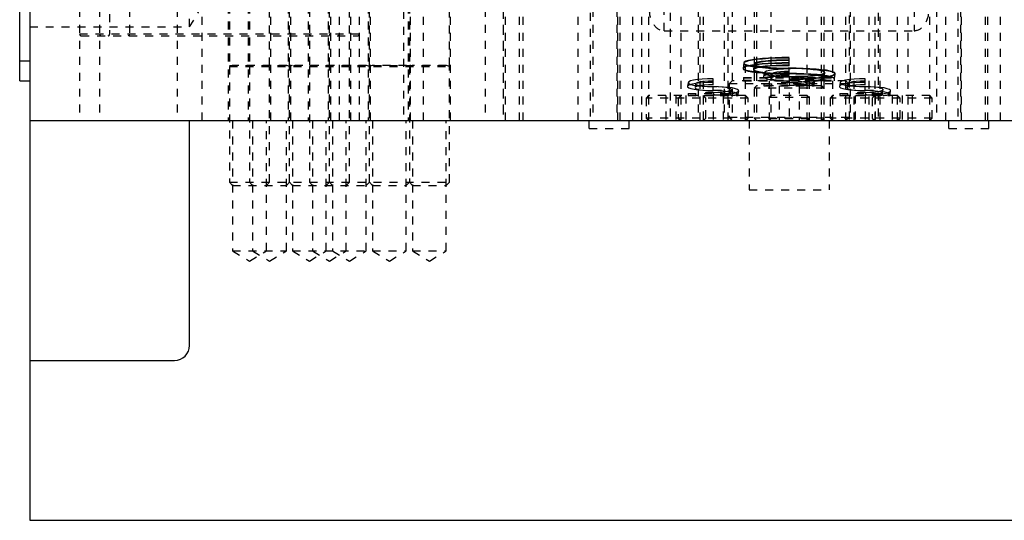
# Model space of a CAD drawing. Header units: inches. Extents: x 1772 to 2706, y -534 to -52.
# Tile 71 of 256: x 1933.16 to 1945.48, y -531.47 to -525.2. Entities that reach past the tile are written whole.
import ezdxf

# ---------------------------------------------------------------- set-up
doc = ezdxf.new("R2010")
doc.units = ezdxf.units.IN
doc.header["$LTSCALE"] = 0.5
doc.header["$MEASUREMENT"] = 0
doc.linetypes.add('HIDDEN', pattern=[0.225, 0.15, -0.075])
doc.layers.add('SID-M-H', color=4, linetype='HIDDEN')
doc.layers.add('SID-M-S', color=105, linetype='Continuous')

msp = doc.modelspace()

# ---------------------------------------------------------------- linework, layer by layer
at = {"layer": 'SID-M-H'}
for p, q in [((1934.53362, -520.46628), (1934.53362, -525.38378)), ((1936.53362, -525.77667), (1936.53362, -520.46628)), ((1936.78362, -520.46628), (1936.78362, -525.77667)), ((1934.28362, -520.73628), (1934.28362, -525.38378)), ((1937.03362, -525.77667), (1937.03362, -520.73628)), ((1940.29612, -521.71628), (1940.29612, -526.46628)), ((1940.67112, -526.46628), (1940.67112, -521.71628)), ((1941.29612, -521.71628), (1941.29612, -526.46628)), ((1941.67112, -526.46628), (1941.67112, -521.71628)), ((1943.89612, -521.71628), (1943.89612, -526.46628)), ((1944.27112, -526.46628), (1944.27112, -521.71628)), ((1944.89612, -521.71628), (1944.89612, -526.46628)), ((1945.27112, -526.46628), (1945.27112, -521.71628)), ((1940.13987, -522.96628), (1940.13987, -526.46628)), ((1940.82737, -526.46628), (1940.82737, -522.96628)), ((1941.02487, -522.96628), (1941.02487, -526.46628)), ((1941.42737, -522.96628), (1941.42737, -526.46628)), ((1941.71237, -526.46628), (1941.71237, -522.96628)), ((1942.23987, -526.46628), (1942.23987, -522.96628)), ((1943.32737, -522.96628), (1943.32737, -526.46628)), ((1943.85487, -522.96628), (1943.85487, -526.46628)), ((1944.13987, -526.46628), (1944.13987, -522.96628)), ((1944.54237, -526.46628), (1944.54237, -522.96628)), ((1944.73987, -522.96628), (1944.73987, -526.46628)), ((1945.42737, -526.46628), (1945.42737, -522.96628)), ((1933.90862, -523.46628), (1933.90862, -526.46628)), ((1934.15862, -523.46628), (1934.15862, -526.46628)), ((1935.12737, -523.46628), (1935.12737, -526.46628)), ((1935.43987, -526.46628), (1935.43987, -523.46628)), ((1937.15862, -526.46628), (1937.15862, -523.46628)), ((1937.40862, -526.46628), (1937.40862, -523.46628)), ((1938.98012, -523.46628), (1938.98012, -526.46628)), ((1939.20812, -523.46628), (1939.20812, -526.46628)), ((1939.23712, -526.46628), (1939.23712, -523.46628)), ((1939.40912, -526.46628), (1939.40912, -523.46628)), ((1940.32737, -523.46628), (1940.32737, -526.46628)), ((1940.62737, -523.46628), (1940.62737, -526.46628)), ((1940.63987, -526.46628), (1940.63987, -523.46628)), ((1940.93987, -526.46628), (1940.93987, -523.46628)), ((1941.22112, -525.34128), (1941.22112, -523.46628)), ((1941.64612, -523.46628), (1941.64612, -526.46628)), ((1941.97112, -523.46628), (1941.97112, -526.46628)), ((1942.02112, -526.46628), (1942.02112, -523.46628)), ((1942.07267, -523.46628), (1942.07267, -526.46628)), ((1942.34612, -523.46628), (1942.34612, -526.46628)), ((1942.37737, -523.46628), (1942.37737, -526.46628)), ((1942.55707, -523.46628), (1942.55707, -526.46628)), ((1943.01017, -526.46628), (1943.01017, -523.46628)), ((1943.18987, -526.46628), (1943.18987, -523.46628)), ((1943.22112, -526.46628), (1943.22112, -523.46628)), ((1943.49457, -526.46628), (1943.49457, -523.46628)), ((1943.54612, -523.46628), (1943.54612, -526.46628)), ((1943.59612, -526.46628), (1943.59612, -523.46628)), ((1943.92112, -526.46628), (1943.92112, -523.46628)), ((1944.34612, -523.46628), (1944.34612, -525.34128)), ((1944.62737, -523.46628), (1944.62737, -526.46628)), ((1944.92737, -523.46628), (1944.92737, -526.46628)), ((1944.93987, -526.46628), (1944.93987, -523.46628)), ((1945.23987, -526.46628), (1945.23987, -523.46628)), ((1935.76812, -524.02628), (1935.76812, -526.46628)), ((1935.78362, -524.02628), (1935.78362, -525.77667)), ((1936.01812, -524.02628), (1936.01812, -526.46628)), ((1936.03362, -524.02628), (1936.03362, -525.77667)), ((1936.28362, -525.77667), (1936.28362, -524.02628)), ((1936.29912, -526.46628), (1936.29912, -524.02628)), ((1936.51812, -524.02628), (1936.51812, -526.46628)), ((1936.54912, -526.46628), (1936.54912, -524.02628)), ((1936.76812, -524.02628), (1936.76812, -526.46628)), ((1937.01812, -524.02628), (1937.01812, -526.46628)), ((1937.04912, -526.46628), (1937.04912, -524.02628)), ((1937.28362, -525.77667), (1937.28362, -524.02628)), ((1937.29912, -526.46628), (1937.29912, -524.02628)), ((1937.51812, -524.02628), (1937.51812, -526.46628)), ((1937.53362, -525.77667), (1937.53362, -524.02628)), ((1937.54912, -526.46628), (1937.54912, -524.02628)), ((1937.95862, -524.09128), (1937.95862, -526.46628)), ((1938.01812, -524.02628), (1938.01812, -526.46628)), ((1938.03362, -524.02628), (1938.03362, -525.77667)), ((1938.04912, -526.46628), (1938.04912, -524.02628)), ((1938.20862, -526.46628), (1938.20862, -524.09128)), ((1938.53362, -525.77667), (1938.53362, -524.02628)), ((1938.54912, -526.46628), (1938.54912, -524.02628)), ((1939.20862, -524.09128), (1939.20862, -526.46628)), ((1939.45862, -526.46628), (1939.45862, -524.09128)), ((1935.28362, -525.29438), (1935.28362, -524.63818)), ((1935.28362, -525.29438), (1935.48076, -524.96628)), ((1943.53362, -525.15028), (1943.53362, -526.46628)), ((1943.78362, -526.46628), (1943.78362, -525.15028)), ((1933.28362, -525.29438), (1935.28362, -525.29438)), ((1937.40862, -525.38378), (1933.90862, -525.38378)), ((1933.92862, -525.40378), (1937.38862, -525.40378)), ((1941.22112, -525.34128), (1944.34612, -525.34128)), ((1942.382, -525.69659), (1942.32412, -525.70445)), ((1942.44977, -525.68987), (1942.382, -525.69659)), ((1942.44977, -525.69587), (1942.382, -525.70259)), ((1942.52576, -525.68447), (1942.44977, -525.68987)), ((1942.52576, -525.69047), (1942.44977, -525.69587)), ((1942.60811, -525.68051), (1942.52576, -525.68447)), ((1942.60811, -525.68651), (1942.52576, -525.69047)), ((1942.69477, -525.6781), (1942.60811, -525.68051)), ((1942.69477, -525.6841), (1942.60811, -525.68651)), ((1942.78362, -525.67729), (1942.69477, -525.6781)), ((1942.78362, -525.68329), (1942.69477, -525.6841)), ((1942.78362, -525.77883), (1942.78362, -525.67729)), ((1933.15862, -525.71628), (1933.28362, -525.71628)), ((1935.78362, -525.77667), (1938.53362, -525.77667)), ((1935.81848, -525.7782), (1935.78362, -525.79088)), ((1935.78362, -525.79088), (1938.53362, -525.79088)), ((1935.78362, -525.79088), (1935.78362, -527.23723)), ((1936.49877, -525.7782), (1935.81848, -525.7782)), ((1936.06848, -525.7782), (1936.03362, -525.79088)), ((1936.03362, -525.79088), (1936.03362, -527.23723)), ((1936.28362, -525.79088), (1936.24877, -525.7782)), ((1936.28362, -527.23723), (1936.28362, -525.79088)), ((1936.53362, -525.79088), (1936.49877, -525.7782)), ((1936.56848, -525.7782), (1936.53362, -525.79088)), ((1936.53362, -527.23723), (1936.53362, -525.79088)), ((1937.49877, -525.7782), (1936.56848, -525.7782)), ((1936.81848, -525.7782), (1936.78362, -525.79088)), ((1936.78362, -525.79088), (1936.78362, -527.23723)), ((1937.03362, -525.79088), (1936.99877, -525.7782)), ((1937.06848, -525.7782), (1937.03362, -525.79088)), ((1937.03362, -527.23723), (1937.03362, -525.79088)), ((1937.28362, -525.79088), (1937.24877, -525.7782)), ((1937.28362, -527.23723), (1937.28362, -525.79088)), ((1937.53362, -525.79088), (1937.49877, -525.7782)), ((1937.56848, -525.7782), (1937.53362, -525.79088)), ((1937.53362, -527.23723), (1937.53362, -525.79088)), ((1937.99877, -525.7782), (1937.56848, -525.7782)), ((1938.03362, -525.79088), (1937.99877, -525.7782)), ((1938.06848, -525.7782), (1938.03362, -525.79088)), ((1938.03362, -525.79088), (1938.03362, -527.23723)), ((1938.49877, -525.7782), (1938.06848, -525.7782)), ((1938.53362, -525.79088), (1938.49877, -525.7782)), ((1938.53362, -527.23723), (1938.53362, -525.79088)), ((1942.21493, -525.79905), (1942.20784, -525.8095)), ((1942.21493, -525.80505), (1942.20784, -525.8155)), ((1942.20784, -525.8095), (1942.21493, -525.81995)), ((1942.20784, -525.8155), (1942.21493, -525.82595)), ((1942.2157, -525.74229), (1942.2079, -525.80859)), ((1942.2157, -525.74829), (1942.2079, -525.81459)), ((1942.23602, -525.78886), (1942.21493, -525.79905)), ((1942.23602, -525.79486), (1942.21493, -525.80505)), ((1942.21493, -525.81995), (1942.23602, -525.83015)), ((1942.22263, -525.73288), (1942.21564, -525.74319)), ((1942.22263, -525.73888), (1942.21564, -525.74919)), ((1942.21564, -525.74319), (1942.22263, -525.7535)), ((1942.21564, -525.74919), (1942.22263, -525.7595)), ((1942.24344, -525.72282), (1942.22263, -525.73288)), ((1942.24344, -525.72882), (1942.22263, -525.73888)), ((1942.22263, -525.7535), (1942.24344, -525.76355)), ((1942.22263, -525.7595), (1942.24344, -525.76955)), ((1942.2706, -525.77918), (1942.23602, -525.78886)), ((1942.2706, -525.78518), (1942.23602, -525.79486)), ((1942.27755, -525.71327), (1942.24344, -525.72282)), ((1942.27755, -525.71927), (1942.24344, -525.72882)), ((1942.24344, -525.76355), (1942.27755, -525.7731)), ((1942.24344, -525.76955), (1942.27755, -525.7791)), ((1942.31781, -525.77024), (1942.2706, -525.77918)), ((1942.31781, -525.77624), (1942.2706, -525.78518)), ((1942.32412, -525.70445), (1942.27755, -525.71327)), ((1942.32412, -525.71045), (1942.27755, -525.71927)), ((1942.27755, -525.7731), (1942.32412, -525.78192)), ((1942.27755, -525.7791), (1942.32412, -525.78792)), ((1942.37648, -525.76227), (1942.31781, -525.77024)), ((1942.37648, -525.76827), (1942.31781, -525.77624)), ((1942.382, -525.70259), (1942.32412, -525.71045)), ((1942.32412, -525.78192), (1942.382, -525.78978)), ((1942.32412, -525.78792), (1942.382, -525.79578)), ((1942.34551, -525.75756), (1942.33771, -525.82386)), ((1942.34551, -525.76356), (1942.33771, -525.82986)), ((1942.35469, -525.81041), (1942.33957, -525.81979)), ((1942.35469, -525.81641), (1942.33957, -525.82579)), ((1942.33957, -525.81979), (1942.33957, -525.83534)), ((1942.36219, -525.74434), (1942.34734, -525.75356)), ((1942.36219, -525.75034), (1942.34734, -525.75956)), ((1942.34734, -525.75356), (1942.34734, -525.76894)), ((1942.34734, -525.76294), (1942.36219, -525.77216)), ((1942.34734, -525.76894), (1942.36219, -525.77816)), ((1942.38442, -525.8015), (1942.35469, -525.81041)), ((1942.38442, -525.8075), (1942.35469, -525.81641)), ((1942.3914, -525.73559), (1942.36219, -525.74434)), ((1942.3914, -525.74159), (1942.36219, -525.75034)), ((1942.36219, -525.77216), (1942.3914, -525.78091)), ((1942.36219, -525.77816), (1942.3914, -525.78691)), ((1942.44519, -525.75546), (1942.37648, -525.76227)), ((1942.44519, -525.76146), (1942.37648, -525.76827)), ((1942.382, -525.78978), (1942.44977, -525.7965)), ((1942.382, -525.79578), (1942.44977, -525.8025)), ((1942.42774, -525.79339), (1942.38442, -525.8015)), ((1942.42774, -525.79939), (1942.38442, -525.8075)), ((1942.43397, -525.72761), (1942.3914, -525.73559)), ((1942.43397, -525.73361), (1942.3914, -525.74159)), ((1942.3914, -525.78091), (1942.43397, -525.78888)), ((1942.3914, -525.78691), (1942.43397, -525.79488)), ((1942.48319, -525.78633), (1942.42774, -525.79339)), ((1942.48319, -525.79233), (1942.42774, -525.79939)), ((1942.48844, -525.72068), (1942.43397, -525.72761)), ((1942.48844, -525.72668), (1942.43397, -525.73361)), ((1942.43397, -525.78888), (1942.48844, -525.79582)), ((1942.43397, -525.79488), (1942.48844, -525.80182)), ((1942.52222, -525.74998), (1942.44519, -525.75546)), ((1942.52222, -525.75598), (1942.44519, -525.76146)), ((1942.44977, -525.7965), (1942.52576, -525.8019)), ((1942.44977, -525.8025), (1942.52576, -525.8079)), ((1942.54886, -525.78058), (1942.48319, -525.78633)), ((1942.54886, -525.78658), (1942.48319, -525.79233)), ((1942.55296, -525.71503), (1942.48844, -525.72068)), ((1942.55296, -525.72103), (1942.48844, -525.72668)), ((1942.48844, -525.79582), (1942.55296, -525.80147)), ((1942.48844, -525.80182), (1942.55296, -525.80747)), ((1942.6057, -525.74597), (1942.52222, -525.74998)), ((1942.6057, -525.75197), (1942.52222, -525.75598)), ((1942.52576, -525.8019), (1942.60811, -525.80586)), ((1942.52576, -525.8079), (1942.60811, -525.81186)), ((1942.62253, -525.77632), (1942.54886, -525.78058)), ((1942.62253, -525.78232), (1942.54886, -525.78658)), ((1942.62534, -525.71085), (1942.55296, -525.71503)), ((1942.62534, -525.71685), (1942.55296, -525.72103)), ((1942.55296, -525.80147), (1942.62534, -525.80565)), ((1942.55296, -525.80747), (1942.62534, -525.81165)), ((1942.69355, -525.74352), (1942.6057, -525.74597)), ((1942.69355, -525.74952), (1942.6057, -525.75197)), ((1942.60811, -525.80586), (1942.69477, -525.80827)), ((1942.60811, -525.81186), (1942.69477, -525.81427)), ((1942.70168, -525.77371), (1942.62253, -525.77632)), ((1942.70168, -525.77971), (1942.62253, -525.78232)), ((1942.70311, -525.70828), (1942.62534, -525.71085)), ((1942.70311, -525.71428), (1942.62534, -525.71685)), ((1942.62534, -525.80565), (1942.70311, -525.80822)), ((1942.62534, -525.81165), (1942.70311, -525.81422)), ((1942.78362, -525.7427), (1942.69355, -525.74352)), ((1942.78362, -525.7487), (1942.69355, -525.74952)), ((1942.87369, -525.80991), (1942.69477, -525.80827)), ((1942.87369, -525.81591), (1942.69477, -525.81427)), ((1942.78362, -525.77283), (1942.70168, -525.77371)), ((1942.78362, -525.77883), (1942.70168, -525.77971)), ((1942.78362, -525.70741), (1942.70311, -525.70828)), ((1942.78362, -525.71341), (1942.70311, -525.71428)), ((1942.70311, -525.80822), (1942.86557, -525.80997)), ((1942.70311, -525.81422), (1942.86557, -525.81597)), ((1942.78362, -525.82005), (1942.71399, -525.82129)), ((1942.78362, -525.89604), (1942.78362, -525.80908)), ((1942.94472, -525.81258), (1942.86557, -525.80997)), ((1942.94472, -525.81858), (1942.86557, -525.81597)), ((1942.96155, -525.81235), (1942.87369, -525.80991)), ((1942.96155, -525.81835), (1942.87369, -525.81591)), ((1943.01839, -525.81683), (1942.94472, -525.81258)), ((1943.01839, -525.82283), (1942.94472, -525.81858)), ((1943.04502, -525.81637), (1942.96155, -525.81235)), ((1943.04502, -525.82237), (1942.96155, -525.81835)), ((1943.08406, -525.82259), (1943.01839, -525.81683)), ((1943.12206, -525.82184), (1943.04502, -525.81637)), ((1941.76399, -525.94334), (1941.69785, -525.947)), ((1941.83362, -525.9421), (1941.76399, -525.94334)), ((1941.83362, -526.01809), (1941.83362, -525.9421)), ((1942.21472, -525.92672), (1943.33571, -525.92672)), ((1942.21472, -525.92672), (1942.21472, -525.96633)), ((1942.21472, -525.93272), (1943.33571, -525.93272)), ((1942.21493, -525.82595), (1942.23602, -525.83615)), ((1942.23602, -525.83015), (1942.2706, -525.83983)), ((1942.23602, -525.83615), (1942.2706, -525.84583)), ((1942.2706, -525.83983), (1942.31781, -525.84877)), ((1942.2706, -525.84583), (1942.31781, -525.85477)), ((1942.31781, -525.84877), (1942.37648, -525.85674)), ((1942.31781, -525.85477), (1942.37648, -525.86274)), ((1942.33957, -525.82934), (1942.35469, -525.83873)), ((1942.33957, -525.83534), (1942.35469, -525.84473)), ((1942.34543, -525.92672), (1942.34543, -525.96633)), ((1942.35469, -525.83873), (1942.38442, -525.84763)), ((1942.35469, -525.84473), (1942.38442, -525.85363)), ((1942.37648, -525.85674), (1942.44519, -525.86355)), ((1942.37648, -525.86274), (1942.44519, -525.86955)), ((1942.38442, -525.84763), (1942.42774, -525.85575)), ((1942.38442, -525.85363), (1942.42774, -525.86175)), ((1942.42774, -525.85575), (1942.48319, -525.8628)), ((1942.42774, -525.86175), (1942.48319, -525.8688)), ((1942.44519, -525.86355), (1942.52222, -525.86903)), ((1942.44519, -525.86955), (1942.52222, -525.87503)), ((1942.47081, -525.86828), (1942.46309, -525.91582)), ((1942.47868, -525.90145), (1942.46474, -525.91182)), ((1942.46474, -525.91182), (1942.46474, -525.92242)), ((1942.46474, -525.92242), (1942.47868, -525.93279)), ((1942.47855, -525.85853), (1942.4707, -525.86955)), ((1942.4707, -525.86955), (1942.47855, -525.88056)), ((1942.50169, -525.84807), (1942.47855, -525.85853)), ((1942.47855, -525.88056), (1942.50169, -525.89102)), ((1942.50594, -525.89176), (1942.47868, -525.90145)), ((1942.47868, -525.93279), (1942.50594, -525.94248)), ((1942.48319, -525.8628), (1942.54886, -525.86856)), ((1942.48319, -525.8688), (1942.54886, -525.87456)), ((1942.53897, -525.83869), (1942.50169, -525.84807)), ((1942.50169, -525.89102), (1942.53897, -525.90041)), ((1942.54534, -525.88318), (1942.50594, -525.89176)), ((1942.50594, -525.94248), (1942.54534, -525.95106)), ((1942.52222, -525.86903), (1942.6057, -525.87304)), ((1942.52222, -525.87503), (1942.6057, -525.87904)), ((1942.58852, -525.83085), (1942.53897, -525.83869)), ((1942.53897, -525.90041), (1942.58852, -525.90824)), ((1942.59516, -525.87609), (1942.54534, -525.88318)), ((1942.54886, -525.86856), (1942.62253, -525.87281)), ((1942.54886, -525.87456), (1942.62253, -525.87881)), ((1942.56441, -525.92265), (1942.55667, -525.93194)), ((1942.55667, -525.93194), (1942.56441, -525.94123)), ((1942.56446, -525.88347), (1942.55675, -525.93102)), ((1942.57186, -525.87539), (1942.56439, -525.88436)), ((1942.56439, -525.88436), (1942.57186, -525.89334)), ((1942.58708, -525.91399), (1942.56441, -525.92265)), ((1942.56441, -525.94123), (1942.58708, -525.94989)), ((1942.59376, -525.86703), (1942.57186, -525.87539)), ((1942.57186, -525.89334), (1942.59376, -525.9017)), ((1942.62315, -525.90656), (1942.58708, -525.91399)), ((1942.64785, -525.82495), (1942.58852, -525.83085)), ((1942.58852, -525.90824), (1942.64785, -525.91414)), ((1942.6286, -525.85984), (1942.59376, -525.86703)), ((1942.59376, -525.9017), (1942.6286, -525.90888)), ((1942.65321, -525.87079), (1942.59516, -525.87609)), ((1942.6057, -525.87304), (1942.69355, -525.87548)), ((1942.6057, -525.87904), (1942.69355, -525.88148)), ((1942.62253, -525.87281), (1942.70168, -525.87543)), ((1942.62253, -525.87881), (1942.70168, -525.88143)), ((1942.67015, -525.90085), (1942.62315, -525.90656)), ((1942.67401, -525.85433), (1942.6286, -525.85984)), ((1942.6286, -525.90888), (1942.67401, -525.9144)), ((1942.71399, -525.82129), (1942.64785, -525.82495)), ((1942.64785, -525.91414), (1942.71399, -525.9178)), ((1942.71696, -525.86751), (1942.65321, -525.87079)), ((1942.72488, -525.89727), (1942.67015, -525.90085)), ((1942.72688, -525.85087), (1942.67401, -525.85433)), ((1942.67401, -525.9144), (1942.72688, -525.91786)), ((1942.69355, -525.87548), (1942.78362, -525.87631)), ((1942.69355, -525.88148), (1942.78362, -525.88231)), ((1942.70168, -525.87543), (1942.78362, -525.87631)), ((1942.70168, -525.88143), (1942.78362, -525.88231)), ((1942.71399, -525.9178), (1942.78362, -525.91904)), ((1942.78362, -525.8664), (1942.71696, -525.86751)), ((1942.78362, -525.89604), (1942.72488, -525.89727)), ((1942.78362, -525.84969), (1942.72688, -525.85087)), ((1942.72688, -525.91786), (1942.84236, -525.92026)), ((1942.86866, -525.87727), (1942.78362, -525.87631)), ((1942.87787, -525.87722), (1942.78362, -525.87631)), ((1942.86866, -525.88327), (1942.78362, -525.88231)), ((1942.87787, -525.88322), (1942.78362, -525.88231)), ((1942.78362, -525.91256), (1942.86557, -525.91168)), ((1942.78362, -525.91256), (1942.78362, -526.46628)), ((1942.78362, -525.91856), (1942.86557, -525.91768)), ((1942.85029, -525.92015), (1942.78362, -525.91904)), ((1942.78362, -525.94269), (1942.87369, -525.94187)), ((1942.8971, -525.92385), (1942.84236, -525.92026)), ((1942.91404, -525.92343), (1942.85029, -525.92015)), ((1942.86557, -525.91168), (1942.94472, -525.90907)), ((1942.86557, -525.91768), (1942.94472, -525.91507)), ((1942.95046, -525.88014), (1942.86866, -525.87727)), ((1942.95046, -525.88614), (1942.86866, -525.88327)), ((1942.87369, -525.94187), (1942.96155, -525.93942)), ((1942.9695, -525.87994), (1942.87787, -525.87722)), ((1942.9695, -525.88594), (1942.87787, -525.88322)), ((1942.9441, -525.92956), (1942.8971, -525.92385)), ((1942.97209, -525.92873), (1942.91404, -525.92343)), ((1942.98017, -525.93699), (1942.9441, -525.92956)), ((1942.94472, -525.90907), (1943.01839, -525.90481)), ((1942.94472, -525.91507), (1943.01839, -525.91081)), ((1943.02592, -525.88479), (1942.95046, -525.88014)), ((1943.02592, -525.89079), (1942.95046, -525.88614)), ((1942.96155, -525.93942), (1943.04502, -525.93541)), ((1942.96155, -525.94542), (1943.04502, -525.94141)), ((1943.05599, -525.88438), (1942.9695, -525.87994)), ((1943.05599, -525.89038), (1942.9695, -525.88594)), ((1943.0219, -525.93582), (1942.97209, -525.92873)), ((1943.00284, -525.94565), (1942.98017, -525.93699)), ((1943.08406, -525.82859), (1943.01839, -525.82283)), ((1943.01839, -525.90481), (1943.08406, -525.89906)), ((1943.01839, -525.91081), (1943.08406, -525.90506)), ((1943.0613, -525.9444), (1943.0219, -525.93582)), ((1943.09217, -525.89105), (1943.02592, -525.88479)), ((1943.09217, -525.89705), (1943.02592, -525.89079)), ((1943.12206, -525.82784), (1943.04502, -525.82237)), ((1943.04502, -525.93541), (1943.12206, -525.92993)), ((1943.04502, -525.94141), (1943.12206, -525.93593)), ((1943.13491, -525.89042), (1943.05599, -525.88438)), ((1943.13491, -525.89642), (1943.05599, -525.89038)), ((1943.08857, -525.95409), (1943.0613, -525.9444)), ((1943.1395, -525.82964), (1943.08406, -525.82259)), ((1943.1395, -525.83564), (1943.08406, -525.82859)), ((1943.08406, -525.89906), (1943.1395, -525.892)), ((1943.08406, -525.90506), (1943.1395, -525.898)), ((1943.14668, -525.89868), (1943.09217, -525.89105)), ((1943.14668, -525.90468), (1943.09217, -525.89705)), ((1943.19076, -525.82865), (1943.12206, -525.82184)), ((1943.19076, -525.83465), (1943.12206, -525.82784)), ((1943.12206, -525.92993), (1943.19076, -525.92312)), ((1943.12206, -525.93593), (1943.19076, -525.92912)), ((1943.2041, -525.8979), (1943.13491, -525.89042)), ((1943.2041, -525.9039), (1943.13491, -525.89642)), ((1943.18282, -525.83776), (1943.1395, -525.82964)), ((1943.18282, -525.84376), (1943.1395, -525.83564)), ((1943.1395, -525.892), (1943.18282, -525.88389)), ((1943.1395, -525.898), (1943.18282, -525.88989)), ((1943.18738, -525.9074), (1943.14668, -525.89868)), ((1943.18738, -525.9134), (1943.14668, -525.90468)), ((1943.21255, -525.84667), (1943.18282, -525.83776)), ((1943.21255, -525.85267), (1943.18282, -525.84376)), ((1943.18282, -525.88389), (1943.21255, -525.87498)), ((1943.18282, -525.88989), (1943.21255, -525.88098)), ((1943.21273, -525.91686), (1943.18738, -525.9074)), ((1943.21273, -525.92286), (1943.18738, -525.9134)), ((1943.24944, -525.83662), (1943.19076, -525.82865)), ((1943.24944, -525.84262), (1943.19076, -525.83465)), ((1943.19076, -525.92312), (1943.24944, -525.91515)), ((1943.19076, -525.92912), (1943.24944, -525.92115)), ((1943.26163, -525.90661), (1943.2041, -525.8979)), ((1943.26163, -525.91261), (1943.2041, -525.9039)), ((1943.22767, -525.85605), (1943.21255, -525.84667)), ((1943.22767, -525.86205), (1943.21255, -525.85267)), ((1943.21255, -525.87498), (1943.22767, -525.8656)), ((1943.21255, -525.88098), (1943.22767, -525.8716)), ((1943.22176, -525.92672), (1943.21273, -525.91686)), ((1943.22176, -525.93272), (1943.21273, -525.92286)), ((1943.22174, -525.92783), (1943.2218, -525.92728)), ((1943.22174, -525.93383), (1943.2218, -525.93328)), ((1943.22181, -525.96633), (1943.22181, -525.92672)), ((1943.22187, -525.92672), (1943.22953, -525.86153)), ((1943.22187, -525.93272), (1943.22953, -525.86753)), ((1943.22767, -525.8716), (1943.22767, -525.85605)), ((1943.29665, -525.84556), (1943.24944, -525.83662)), ((1943.29665, -525.85156), (1943.24944, -525.84262)), ((1943.24944, -525.91515), (1943.29665, -525.90621)), ((1943.24944, -525.92115), (1943.29665, -525.91221)), ((1943.30591, -525.91631), (1943.26163, -525.90661)), ((1943.30591, -525.92231), (1943.26163, -525.91261)), ((1943.33122, -525.85524), (1943.29665, -525.84556)), ((1943.33122, -525.86124), (1943.29665, -525.85156)), ((1943.29665, -525.90621), (1943.33122, -525.89653)), ((1943.29665, -525.91221), (1943.33122, -525.90253)), ((1943.33571, -525.92672), (1943.30591, -525.91631)), ((1943.33571, -525.93272), (1943.30591, -525.92231)), ((1943.35231, -525.86544), (1943.33122, -525.85524)), ((1943.35231, -525.87144), (1943.33122, -525.86124)), ((1943.33122, -525.89653), (1943.35231, -525.88634)), ((1943.33122, -525.90253), (1943.35231, -525.89234)), ((1943.3594, -525.87589), (1943.35231, -525.86544)), ((1943.3594, -525.88189), (1943.35231, -525.87144)), ((1943.35231, -525.88634), (1943.3594, -525.87589)), ((1943.35231, -525.89234), (1943.3594, -525.88189)), ((1943.35251, -525.93497), (1943.35935, -525.8768)), ((1943.35251, -525.94097), (1943.35935, -525.8828)), ((1943.35252, -525.96633), (1943.35252, -525.93474)), ((1943.66399, -525.94334), (1943.59785, -525.947)), ((1943.73362, -525.9421), (1943.66399, -525.94334)), ((1943.73362, -526.01809), (1943.73362, -525.9421)), ((1941.52081, -525.99033), (1941.51309, -526.03787)), ((1941.52868, -526.0235), (1941.51474, -526.03387)), ((1941.51474, -526.03387), (1941.51474, -526.04447)), ((1941.51474, -526.04447), (1941.52868, -526.05484)), ((1941.52855, -525.98058), (1941.5207, -525.9916)), ((1941.5207, -525.9916), (1941.52855, -526.00261)), ((1941.55169, -525.97012), (1941.52855, -525.98058)), ((1941.52855, -526.00261), (1941.55169, -526.01307)), ((1941.55594, -526.01381), (1941.52868, -526.0235)), ((1941.52868, -526.05484), (1941.55594, -526.06453)), ((1941.58897, -525.96074), (1941.55169, -525.97012)), ((1941.55169, -526.01307), (1941.58897, -526.02246)), ((1941.59534, -526.00524), (1941.55594, -526.01381)), ((1941.55594, -526.06453), (1941.59534, -526.07311)), ((1941.63852, -525.9529), (1941.58897, -525.96074)), ((1941.58897, -526.02246), (1941.63852, -526.03029)), ((1941.64516, -525.99814), (1941.59534, -526.00524)), ((1941.61441, -526.0447), (1941.60667, -526.05399)), ((1941.60667, -526.05399), (1941.61441, -526.06328)), ((1941.61446, -526.00553), (1941.60675, -526.05307)), ((1941.62186, -525.99744), (1941.61439, -526.00642)), ((1941.61439, -526.00642), (1941.62186, -526.01539)), ((1941.63708, -526.03604), (1941.61441, -526.0447)), ((1941.61441, -526.06328), (1941.63708, -526.07194)), ((1941.64376, -525.98908), (1941.62186, -525.99744)), ((1941.62186, -526.01539), (1941.64376, -526.02375)), ((1941.67315, -526.02861), (1941.63708, -526.03604)), ((1941.69785, -525.947), (1941.63852, -525.9529)), ((1941.63852, -526.03029), (1941.69785, -526.03619)), ((1941.6786, -525.9819), (1941.64376, -525.98908)), ((1941.64376, -526.02375), (1941.6786, -526.03094)), ((1941.70321, -525.99284), (1941.64516, -525.99814)), ((1941.72015, -526.0229), (1941.67315, -526.02861)), ((1941.72401, -525.97638), (1941.6786, -525.9819)), ((1941.6786, -526.03094), (1941.72401, -526.03645)), ((1941.69785, -526.03619), (1941.76399, -526.03985)), ((1941.76696, -525.98956), (1941.70321, -525.99284)), ((1941.77488, -526.01932), (1941.72015, -526.0229)), ((1941.77688, -525.97292), (1941.72401, -525.97638)), ((1941.72401, -526.03645), (1941.77688, -526.03991)), ((1941.76399, -526.03985), (1941.83362, -526.04109)), ((1941.83362, -525.98846), (1941.76696, -525.98956)), ((1941.83362, -526.01809), (1941.77488, -526.01932)), ((1941.83362, -525.97174), (1941.77688, -525.97292)), ((1941.77688, -526.03991), (1941.89236, -526.04232)), ((1941.83362, -526.08989), (1941.83362, -526.04109)), ((1941.90029, -526.0422), (1941.83362, -526.04109)), ((1941.9471, -526.0459), (1941.89236, -526.04232)), ((1941.96404, -526.04548), (1941.90029, -526.0422)), ((1941.9941, -526.05161), (1941.9471, -526.0459)), ((1942.02209, -526.05078), (1941.96404, -526.04548)), ((1942.03017, -526.05904), (1941.9941, -526.05161)), ((1942.0719, -526.05787), (1942.02209, -526.05078)), ((1942.05284, -526.0677), (1942.03017, -526.05904)), ((1942.07267, -525.96628), (1942.03362, -526.00533)), ((1943.53362, -526.00533), (1942.03362, -526.00533)), ((1942.03362, -526.00533), (1942.03362, -526.42723)), ((1942.1113, -526.06645), (1942.0719, -526.05787)), ((1943.49457, -525.96628), (1942.07267, -525.96628)), ((1942.13857, -526.07614), (1942.1113, -526.06645)), ((1942.21472, -525.96033), (1943.35252, -525.96033)), ((1942.21472, -525.96633), (1943.35252, -525.96633)), ((1942.37737, -526.02878), (1942.34612, -526.06003)), ((1943.22112, -526.06003), (1942.34612, -526.06003)), ((1943.18987, -526.02878), (1942.37737, -526.02878)), ((1942.46965, -526.00443), (1943.08573, -526.00443)), ((1942.46965, -526.00443), (1942.46965, -526.02883)), ((1942.46965, -526.02883), (1943.0976, -526.02883)), ((1942.53362, -525.96628), (1942.53362, -526.46628)), ((1942.54534, -525.95106), (1942.59516, -525.95815)), ((1942.56453, -526.00443), (1942.56453, -526.02883)), ((1942.58708, -525.94989), (1942.62315, -525.95732)), ((1942.59516, -525.95815), (1942.65321, -525.96345)), ((1942.62315, -525.95732), (1942.67015, -525.96303)), ((1942.65321, -525.96345), (1942.71696, -525.96673)), ((1942.65862, -526.02878), (1942.65862, -526.46628)), ((1942.67015, -525.96303), (1942.72488, -525.96661)), ((1942.71696, -525.96673), (1942.78362, -525.96784)), ((1942.72488, -525.96661), (1942.78362, -525.96784)), ((1942.78362, -525.94869), (1942.87369, -525.94787)), ((1942.82788, -525.96855), (1942.78362, -525.96784)), ((1942.78362, -525.99084), (1942.84236, -525.98961)), ((1942.78362, -526.02047), (1942.85029, -526.01937)), ((1942.87032, -525.97066), (1942.82788, -525.96855)), ((1942.84236, -525.98961), (1942.8971, -525.98603)), ((1942.85029, -526.01937), (1942.91404, -526.01609)), ((1942.90918, -525.97409), (1942.87032, -525.97066)), ((1942.87369, -525.94787), (1942.96155, -525.94542)), ((1942.8971, -525.98603), (1942.9441, -525.98032)), ((1942.90862, -526.02878), (1942.90862, -526.46628)), ((1942.94288, -525.97868), (1942.90918, -525.97409)), ((1942.91404, -526.01609), (1942.97209, -526.01079)), ((1942.97001, -525.98426), (1942.94288, -525.97868)), ((1942.9441, -525.98032), (1942.98017, -525.97289)), ((1942.98948, -525.99059), (1942.97001, -525.98426)), ((1942.97209, -526.01079), (1943.0219, -526.00369)), ((1942.98017, -525.97289), (1943.00284, -525.96423)), ((1943.00046, -525.99741), (1942.98948, -525.99059)), ((1943.00252, -526.00443), (1943.00046, -525.99741)), ((1943.00272, -526.02883), (1943.00272, -526.00443)), ((1943.00278, -526.0034), (1943.0105, -525.95586)), ((1943.01057, -525.95494), (1943.00284, -525.94565)), ((1943.00284, -525.96423), (1943.01057, -525.95494)), ((1943.0219, -526.00369), (1943.0613, -525.99512)), ((1943.03362, -525.96628), (1943.03362, -526.46628)), ((1943.0613, -525.99512), (1943.08857, -525.98543)), ((1943.1025, -525.96446), (1943.08857, -525.95409)), ((1943.08857, -525.98543), (1943.1025, -525.97506)), ((1943.09757, -526.01161), (1943.10415, -525.97106)), ((1943.0976, -526.02883), (1943.0976, -526.01128)), ((1943.1025, -525.97506), (1943.1025, -525.96446)), ((1943.22112, -526.06003), (1943.18987, -526.02878)), ((1943.42081, -525.99033), (1943.41309, -526.03787)), ((1943.42868, -526.0235), (1943.41474, -526.03387)), ((1943.41474, -526.03387), (1943.41474, -526.04447)), ((1943.41474, -526.04447), (1943.42868, -526.05484)), ((1943.42855, -525.98058), (1943.4207, -525.9916)), ((1943.4207, -525.9916), (1943.42855, -526.00261)), ((1943.45169, -525.97012), (1943.42855, -525.98058)), ((1943.42855, -526.00261), (1943.45169, -526.01307)), ((1943.45594, -526.01381), (1943.42868, -526.0235)), ((1943.42868, -526.05484), (1943.45594, -526.06453)), ((1943.48897, -525.96074), (1943.45169, -525.97012)), ((1943.45169, -526.01307), (1943.48897, -526.02246)), ((1943.49534, -526.00524), (1943.45594, -526.01381)), ((1943.45594, -526.06453), (1943.49534, -526.07311)), ((1943.53852, -525.9529), (1943.48897, -525.96074)), ((1943.48897, -526.02246), (1943.53852, -526.03029)), ((1943.53362, -526.00533), (1943.49457, -525.96628)), ((1943.54516, -525.99814), (1943.49534, -526.00524)), ((1943.51441, -526.0447), (1943.50667, -526.05399)), ((1943.50667, -526.05399), (1943.51441, -526.06328)), ((1943.51446, -526.00553), (1943.50675, -526.05307)), ((1943.52186, -525.99744), (1943.51439, -526.00642)), ((1943.51439, -526.00642), (1943.52186, -526.01539)), ((1943.53708, -526.03604), (1943.51441, -526.0447)), ((1943.51441, -526.06328), (1943.53708, -526.07194)), ((1943.54376, -525.98908), (1943.52186, -525.99744)), ((1943.52186, -526.01539), (1943.54376, -526.02375)), ((1943.57315, -526.02861), (1943.53708, -526.03604)), ((1943.59785, -525.947), (1943.53852, -525.9529)), ((1943.53852, -526.03029), (1943.59785, -526.03619)), ((1943.5786, -525.9819), (1943.54376, -525.98908)), ((1943.54376, -526.02375), (1943.5786, -526.03094)), ((1943.60321, -525.99284), (1943.54516, -525.99814)), ((1943.62015, -526.0229), (1943.57315, -526.02861)), ((1943.62401, -525.97638), (1943.5786, -525.9819)), ((1943.5786, -526.03094), (1943.62401, -526.03645)), ((1943.59785, -526.03619), (1943.66399, -526.03985)), ((1943.66696, -525.98956), (1943.60321, -525.99284)), ((1943.67488, -526.01932), (1943.62015, -526.0229)), ((1943.67688, -525.97292), (1943.62401, -525.97638)), ((1943.62401, -526.03645), (1943.67688, -526.03991)), ((1943.66399, -526.03985), (1943.73362, -526.04109)), ((1943.73362, -525.98846), (1943.66696, -525.98956)), ((1943.73362, -526.01809), (1943.67488, -526.01932)), ((1943.73362, -525.97174), (1943.67688, -525.97292)), ((1943.67688, -526.03991), (1943.79236, -526.04232)), ((1943.73362, -526.08989), (1943.73362, -526.04109)), ((1943.80029, -526.0422), (1943.73362, -526.04109)), ((1943.8471, -526.0459), (1943.79236, -526.04232)), ((1943.86404, -526.04548), (1943.80029, -526.0422)), ((1943.8941, -526.05161), (1943.8471, -526.0459)), ((1943.92209, -526.05078), (1943.86404, -526.04548)), ((1943.93017, -526.05904), (1943.8941, -526.05161)), ((1943.9719, -526.05787), (1943.92209, -526.05078)), ((1943.95284, -526.0677), (1943.93017, -526.05904)), ((1944.0113, -526.06645), (1943.9719, -526.05787)), ((1944.03857, -526.07614), (1944.0113, -526.06645)), ((1941.02487, -526.15378), (1940.99362, -526.18503)), ((1942.27112, -526.18503), (1940.99362, -526.18503)), ((1940.99362, -526.18503), (1940.99362, -526.43503)), ((1942.23987, -526.15378), (1941.02487, -526.15378)), ((1941.24362, -526.15378), (1941.24362, -526.46628)), ((1941.36862, -526.15378), (1941.36862, -526.46628)), ((1941.42737, -526.15378), (1941.39612, -526.18503)), ((1941.39612, -526.18503), (1941.39612, -526.43503)), ((1941.49362, -526.15378), (1941.49362, -526.46628)), ((1941.51965, -526.12649), (1942.13573, -526.12649)), ((1941.51965, -526.12649), (1941.51965, -526.15088)), ((1941.51965, -526.15088), (1942.1476, -526.15088)), ((1941.59534, -526.07311), (1941.64516, -526.0802)), ((1941.61453, -526.12649), (1941.61453, -526.15088)), ((1941.63708, -526.07194), (1941.67315, -526.07937)), ((1941.64516, -526.0802), (1941.70321, -526.0855)), ((1941.67315, -526.07937), (1941.72015, -526.08508)), ((1941.70321, -526.0855), (1941.76696, -526.08878)), ((1941.70862, -526.15378), (1941.70862, -526.46628)), ((1941.74362, -526.18503), (1941.71237, -526.15378)), ((1941.72015, -526.08508), (1941.77488, -526.08867)), ((1941.74362, -526.43503), (1941.74362, -526.18503)), ((1941.76696, -526.08878), (1941.83362, -526.08989)), ((1941.77488, -526.08867), (1941.83362, -526.08989)), ((1941.87788, -526.0906), (1941.83362, -526.08989)), ((1941.83362, -526.11289), (1941.89236, -526.11166)), ((1941.83362, -526.11289), (1941.83362, -526.12649)), ((1941.83362, -526.15088), (1941.83362, -526.1408)), ((1941.83362, -526.14253), (1941.90029, -526.14142)), ((1941.83362, -526.15378), (1941.83362, -526.46628)), ((1941.92032, -526.09272), (1941.87788, -526.0906)), ((1941.89236, -526.11166), (1941.9471, -526.10808)), ((1941.90029, -526.14142), (1941.96404, -526.13814)), ((1941.95918, -526.09614), (1941.92032, -526.09272)), ((1941.9471, -526.10808), (1941.9941, -526.10237)), ((1941.95862, -526.15378), (1941.95862, -526.46628)), ((1941.99288, -526.10073), (1941.95918, -526.09614)), ((1941.96404, -526.13814), (1942.02209, -526.13284)), ((1942.02001, -526.10631), (1941.99288, -526.10073)), ((1941.9941, -526.10237), (1942.03017, -526.09494)), ((1942.03948, -526.11264), (1942.02001, -526.10631)), ((1942.02209, -526.13284), (1942.0719, -526.12575)), ((1942.03017, -526.09494), (1942.05284, -526.08628)), ((1942.05046, -526.11946), (1942.03948, -526.11264)), ((1942.05252, -526.12649), (1942.05046, -526.11946)), ((1942.05272, -526.15088), (1942.05272, -526.12649)), ((1942.05278, -526.12546), (1942.0605, -526.07791)), ((1942.06057, -526.07699), (1942.05284, -526.0677)), ((1942.05284, -526.08628), (1942.06057, -526.07699)), ((1942.0719, -526.12575), (1942.1113, -526.11717)), ((1942.1113, -526.11717), (1942.13857, -526.10748)), ((1942.1525, -526.08651), (1942.13857, -526.07614)), ((1942.13857, -526.10748), (1942.1525, -526.09711)), ((1942.14757, -526.13366), (1942.15415, -526.09311)), ((1942.1476, -526.15088), (1942.1476, -526.13334)), ((1942.1525, -526.09711), (1942.1525, -526.08651)), ((1942.27112, -526.18503), (1942.23987, -526.15378)), ((1942.27112, -526.43503), (1942.27112, -526.18503)), ((1942.55707, -526.15378), (1942.53362, -526.17723)), ((1943.03362, -526.17723), (1942.53362, -526.17723)), ((1943.01017, -526.15378), (1942.55707, -526.15378)), ((1943.03362, -526.17723), (1943.01017, -526.15378)), ((1943.32737, -526.15378), (1943.29612, -526.18503)), ((1944.57362, -526.18503), (1943.29612, -526.18503)), ((1943.29612, -526.18503), (1943.29612, -526.43503)), ((1944.54237, -526.15378), (1943.32737, -526.15378)), ((1943.41965, -526.12649), (1944.03573, -526.12649)), ((1943.41965, -526.12649), (1943.41965, -526.15088)), ((1943.41965, -526.15088), (1944.0476, -526.15088)), ((1943.49534, -526.07311), (1943.54516, -526.0802)), ((1943.51453, -526.12649), (1943.51453, -526.15088)), ((1943.53708, -526.07194), (1943.57315, -526.07937)), ((1943.54516, -526.0802), (1943.60321, -526.0855)), ((1943.57315, -526.07937), (1943.62015, -526.08508)), ((1943.60321, -526.0855), (1943.66696, -526.08878)), ((1943.60862, -526.15378), (1943.60862, -526.46628)), ((1943.62015, -526.08508), (1943.67488, -526.08867)), ((1943.66696, -526.08878), (1943.73362, -526.08989)), ((1943.67488, -526.08867), (1943.73362, -526.08989)), ((1943.77788, -526.0906), (1943.73362, -526.08989)), ((1943.73362, -526.11289), (1943.79236, -526.11166)), ((1943.73362, -526.11289), (1943.73362, -526.12649)), ((1943.73362, -526.15088), (1943.73362, -526.1408)), ((1943.73362, -526.14253), (1943.80029, -526.14142)), ((1943.73362, -526.15378), (1943.73362, -526.46628)), ((1943.82032, -526.09272), (1943.77788, -526.0906)), ((1943.79236, -526.11166), (1943.8471, -526.10808)), ((1943.80029, -526.14142), (1943.86404, -526.13814)), ((1943.85918, -526.09614), (1943.82032, -526.09272)), ((1943.85487, -526.15378), (1943.82362, -526.18503)), ((1943.82362, -526.18503), (1943.82362, -526.43503)), ((1943.8471, -526.10808), (1943.8941, -526.10237)), ((1943.85862, -526.15378), (1943.85862, -526.46628)), ((1943.89288, -526.10073), (1943.85918, -526.09614)), ((1943.86404, -526.13814), (1943.92209, -526.13284)), ((1943.92001, -526.10631), (1943.89288, -526.10073)), ((1943.8941, -526.10237), (1943.93017, -526.09494)), ((1943.93948, -526.11264), (1943.92001, -526.10631)), ((1943.92209, -526.13284), (1943.9719, -526.12575)), ((1943.93017, -526.09494), (1943.95284, -526.08628)), ((1943.95046, -526.11946), (1943.93948, -526.11264)), ((1943.95252, -526.12649), (1943.95046, -526.11946)), ((1943.95272, -526.15088), (1943.95272, -526.12649)), ((1943.95278, -526.12546), (1943.9605, -526.07791)), ((1943.96057, -526.07699), (1943.95284, -526.0677)), ((1943.95284, -526.08628), (1943.96057, -526.07699)), ((1943.9719, -526.12575), (1944.0113, -526.11717)), ((1944.0113, -526.11717), (1944.03857, -526.10748)), ((1944.0525, -526.08651), (1944.03857, -526.07614)), ((1944.03857, -526.10748), (1944.0525, -526.09711)), ((1944.04757, -526.13366), (1944.05415, -526.09311)), ((1944.0476, -526.15088), (1944.0476, -526.13334)), ((1944.0525, -526.09711), (1944.0525, -526.08651)), ((1944.07362, -526.15378), (1944.07362, -526.46628)), ((1944.17112, -526.18503), (1944.13987, -526.15378)), ((1944.17112, -526.43503), (1944.17112, -526.18503)), ((1944.19862, -526.15378), (1944.19862, -526.46628)), ((1944.32362, -526.15378), (1944.32362, -526.46628)), ((1944.57362, -526.18503), (1944.54237, -526.15378)), ((1944.57362, -526.43503), (1944.57362, -526.18503)), ((1942.27112, -526.43503), (1940.99362, -526.43503)), ((1940.99362, -526.43503), (1941.02487, -526.46628)), ((1941.39612, -526.43503), (1941.42737, -526.46628)), ((1941.71237, -526.46628), (1941.74362, -526.43503)), ((1943.53362, -526.42723), (1942.03362, -526.42723)), ((1942.03362, -526.42723), (1942.07267, -526.46628)), ((1942.23987, -526.46628), (1942.27112, -526.43503)), ((1943.22112, -526.43503), (1942.34612, -526.43503)), ((1942.34612, -526.43503), (1942.37737, -526.46628)), ((1943.18987, -526.46628), (1943.22112, -526.43503)), ((1944.57362, -526.43503), (1943.29612, -526.43503)), ((1943.29612, -526.43503), (1943.32737, -526.46628)), ((1943.49457, -526.46628), (1943.53362, -526.42723)), ((1943.82362, -526.43503), (1943.85487, -526.46628)), ((1944.13987, -526.46628), (1944.17112, -526.43503)), ((1944.54237, -526.46628), (1944.57362, -526.43503)), ((1935.82267, -526.46628), (1935.82267, -528.09628)), ((1936.07267, -526.46628), (1936.07267, -528.09628)), ((1936.24457, -528.09628), (1936.24457, -526.46628)), ((1936.49457, -528.09628), (1936.49457, -526.46628)), ((1936.57267, -526.46628), (1936.57267, -528.09628)), ((1936.82267, -526.46628), (1936.82267, -528.09628)), ((1936.99457, -528.09628), (1936.99457, -526.46628)), ((1937.07267, -526.46628), (1937.07267, -528.09628)), ((1937.24457, -528.09628), (1937.24457, -526.46628)), ((1937.49457, -528.09628), (1937.49457, -526.46628)), ((1937.57267, -526.46628), (1937.57267, -528.09628)), ((1937.99457, -528.09628), (1937.99457, -526.46628)), ((1938.07267, -526.46628), (1938.07267, -528.09628)), ((1938.49457, -528.09628), (1938.49457, -526.46628)), ((1940.28362, -526.56628), (1940.28362, -526.46628)), ((1940.78362, -526.56628), (1940.78362, -526.46628)), ((1942.28362, -526.46628), (1942.28362, -527.3323)), ((1943.03362, -526.44283), (1942.53362, -526.44283)), ((1942.53362, -526.44283), (1942.55707, -526.46628)), ((1943.01017, -526.46628), (1943.03362, -526.44283)), ((1943.28362, -526.46628), (1943.28362, -527.3323)), ((1944.78362, -526.56628), (1944.78362, -526.46628)), ((1945.28362, -526.56628), (1945.28362, -526.46628)), ((1940.28362, -526.56628), (1940.78362, -526.56628)), ((1944.78362, -526.56628), (1945.28362, -526.56628)), ((1935.78362, -527.23723), (1938.53362, -527.23723)), ((1935.78362, -527.23723), (1935.82267, -527.27628)), ((1935.82267, -527.27628), (1936.49457, -527.27628)), ((1936.03362, -527.23723), (1936.07267, -527.27628)), ((1936.24457, -527.27628), (1936.28362, -527.23723)), ((1936.49457, -527.27628), (1936.53362, -527.23723)), ((1936.53362, -527.23723), (1936.57267, -527.27628)), ((1936.57267, -527.27628), (1937.49457, -527.27628)), ((1936.78362, -527.23723), (1936.82267, -527.27628)), ((1936.99457, -527.27628), (1937.03362, -527.23723)), ((1937.03362, -527.23723), (1937.07267, -527.27628)), ((1937.24457, -527.27628), (1937.28362, -527.23723)), ((1937.49457, -527.27628), (1937.53362, -527.23723)), ((1937.53362, -527.23723), (1937.57267, -527.27628)), ((1937.57267, -527.27628), (1937.99457, -527.27628)), ((1937.99457, -527.27628), (1938.03362, -527.23723)), ((1938.03362, -527.23723), (1938.07267, -527.27628)), ((1938.07267, -527.27628), (1938.49457, -527.27628)), ((1938.49457, -527.27628), (1938.53362, -527.23723)), ((1942.28362, -527.3323), (1943.28362, -527.3323)), ((1935.82267, -528.09628), (1936.49457, -528.09628)), ((1935.82267, -528.09628), (1936.03362, -528.22303)), ((1936.03362, -528.22303), (1936.24457, -528.09628)), ((1936.07267, -528.09628), (1936.28362, -528.22303)), ((1936.28362, -528.22303), (1936.49457, -528.09628)), ((1936.57267, -528.09628), (1937.49457, -528.09628)), ((1936.57267, -528.09628), (1936.78362, -528.22303)), ((1936.78362, -528.22303), (1936.99457, -528.09628)), ((1936.82267, -528.09628), (1937.03362, -528.22303)), ((1937.03362, -528.22303), (1937.24457, -528.09628)), ((1937.07267, -528.09628), (1937.28362, -528.22303)), ((1937.28362, -528.22303), (1937.49457, -528.09628)), ((1937.57267, -528.09628), (1937.99457, -528.09628)), ((1937.57267, -528.09628), (1937.78362, -528.22303)), ((1937.78362, -528.22303), (1937.99457, -528.09628)), ((1938.07267, -528.09628), (1938.49457, -528.09628)), ((1938.07267, -528.09628), (1938.28362, -528.22303)), ((1938.28362, -528.22303), (1938.49457, -528.09628))]:
    msp.add_line(p, q, dxfattribs=at)
for centre, radius, start, end in [((1933.92862, -525.38378), 0.02, 180, 270), ((1934.17862, -525.38378), 0.02, 180, 270), ((1934.26362, -525.38378), 0.02, 270, 0), ((1934.51362, -525.38378), 0.02, 270, 0), ((1936.80362, -525.38378), 0.02, 180, 270), ((1937.05362, -525.38378), 0.02, 180, 270), ((1937.13862, -525.38378), 0.02, 270, 0), ((1937.38862, -525.38378), 0.02, 270, 0), ((1935.81821, -525.77746), 0.000787, 290, 90), ((1936.06821, -525.77746), 0.000787, 290, 90), ((1936.24904, -525.77746), 0.000787, 90, 250), ((1936.49904, -525.77746), 0.000787, 90, 250), ((1936.56821, -525.77746), 0.000787, 290, 90), ((1936.81821, -525.77746), 0.000787, 290, 90), ((1936.99904, -525.77746), 0.000787, 90, 250), ((1937.06821, -525.77746), 0.000787, 290, 90), ((1937.24904, -525.77746), 0.000787, 90, 250), ((1937.49904, -525.77746), 0.000787, 90, 250), ((1937.56821, -525.77746), 0.000787, 290, 90), ((1937.99904, -525.77746), 0.000787, 90, 250), ((1938.06821, -525.77746), 0.000787, 290, 90), ((1938.49904, -525.77746), 0.000787, 90, 250), ((1942.7665, -528.9015), 2.98898, 89.671803, 95.588499), ((1942.7665, -528.9075), 2.98898, 89.671803, 95.588499), ((1943.12664, -525.81077), 0.14998, 265.736512, 309.36443), ((1943.12664, -525.81677), 0.14998, 265.736512, 309.36443), ((1942.76983, -527.01097), 1.02023, 89.225179, 99.397267), ((1942.83394, -526.81769), 0.85134, 72.797151, 93.388465), ((1942.92926, -525.90682), 0.12204, 268.643433, 306.888606), ((1941.81983, -527.13302), 1.02023, 89.225179, 99.397267), ((1941.88394, -526.93974), 0.85134, 72.797151, 93.388465), ((1941.97926, -526.02888), 0.12204, 268.643433, 306.888606), ((1943.71983, -527.13302), 1.02023, 89.225179, 99.397267), ((1943.78394, -526.93974), 0.85134, 72.797151, 93.388465), ((1943.87926, -526.02888), 0.12204, 268.643433, 306.888606)]:
    msp.add_arc(centre, radius, start, end, dxfattribs=at)
for centre, major_axis, ratio, start_param, end_param in [((1941.22112, -525.07611), (0, -0.26517), 0.70710678, 4.71238898, 6.28318531), ((1944.34612, -525.07611), (0, 0.26517), 0.70710678, 3.14159265, 4.71238898), ((1942.78362, -525.92711), (0.43819, 0), 0.058405, 4.71238898, 6.2982032), ((1942.78362, -525.93311), (0.43819, 0), 0.058405, 4.71238898, 6.2982032), ((1942.78362, -525.93474), (0.5689, 0), 0.058405, 5.40396445, 6.52691604), ((1942.78362, -525.94074), (0.5689, 0), 0.058405, 5.40396445, 6.52691604), ((1942.78362, -526.00368), (0.21909, 0), 0.08009601, 4.71238898, 6.24043066), ((1942.78362, -526.01128), (0.31398, 0), 0.08009601, 5.51085592, 6.55903958), ((1941.83362, -526.12574), (0.21909, 0), 0.08009601, 4.71238898, 6.24043066), ((1941.83362, -526.13334), (0.31398, 0), 0.08009601, 5.51085592, 6.55903958), ((1943.73362, -526.12574), (0.21909, 0), 0.08009601, 4.71238898, 6.24043066), ((1943.73362, -526.13334), (0.31398, 0), 0.08009601, 5.51085592, 6.55903958)]:
    msp.add_ellipse(centre, major_axis=major_axis, ratio=ratio, start_param=start_param, end_param=end_param, dxfattribs=at)
for points, knots in [([(1943.13782, -525.93272), (1943.11231, -525.93488), (1943.06055, -525.93927), (1942.97282, -525.94375), (1942.87967, -525.94672), (1942.81594, -525.94709), (1942.78362, -525.94727)], [0, 0, 0, 0, 0.246741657, 0.50063406, 0.746736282, 1, 1, 1, 1]), ([(1943.22176, -525.93272), (1943.21765, -525.93856), (1943.20942, -525.95025), (1943.1576, -525.96116), (1943.12445, -525.96603), (1943.12238, -525.96633)], [0, 0, 0, 0, 0.48382031, 0.96776032, 1, 1, 1, 1]), ([(1943.00252, -526.00443), (1942.99898, -526.00847), (1942.99189, -526.01653), (1942.96095, -526.02452), (1942.93924, -526.02814), (1942.93509, -526.02883)], [0, 0, 0, 0, 0.44711287, 0.89428517, 1, 1, 1, 1]), ([(1942.05178, -526.12649), (1942.02415, -526.13004), (1941.96888, -526.13714), (1941.88855, -526.14053), (1941.84354, -526.14075), (1941.83362, -526.1408)], [0, 0, 0, 0, 0.43825233, 0.87627879, 1, 1, 1, 1]), ([(1942.05252, -526.12649), (1942.04898, -526.13052), (1942.04189, -526.13858), (1942.01095, -526.14658), (1941.98924, -526.15019), (1941.98509, -526.15088)], [0, 0, 0, 0, 0.44711287, 0.89428517, 1, 1, 1, 1]), ([(1943.95178, -526.12649), (1943.92415, -526.13004), (1943.86888, -526.13714), (1943.78855, -526.14053), (1943.74354, -526.14075), (1943.73362, -526.1408)], [0, 0, 0, 0, 0.43825233, 0.87627879, 1, 1, 1, 1]), ([(1943.95252, -526.12649), (1943.94898, -526.13052), (1943.94189, -526.13858), (1943.91095, -526.14658), (1943.88924, -526.15019), (1943.88509, -526.15088)], [0, 0, 0, 0, 0.44711287, 0.89428517, 1, 1, 1, 1])]:
    msp.add_open_spline(points, degree=3, knots=knots, dxfattribs=at)
at = {"layer": 'SID-M-S'}
for p, q in [((1933.28362, -523.46628), (1933.28362, -531.46628)), ((1933.15862, -525.96628), (1933.15862, -523.96628)), ((1933.15862, -525.71628), (1933.28362, -525.71628)), ((1933.15862, -525.96628), (1933.28362, -525.96628)), ((1933.28362, -526.46628), (1952.28362, -526.46628)), ((1935.28362, -529.27828), (1935.28362, -526.46628)), ((1933.28362, -529.46628), (1935.09562, -529.46628)), ((1933.28362, -531.46628), (1952.28362, -531.46628))]:
    msp.add_line(p, q, dxfattribs=at)
msp.add_arc((1935.09562, -529.27828), 0.188, 270, 0, dxfattribs=at)

doc.saveas('drawing.dxf')
